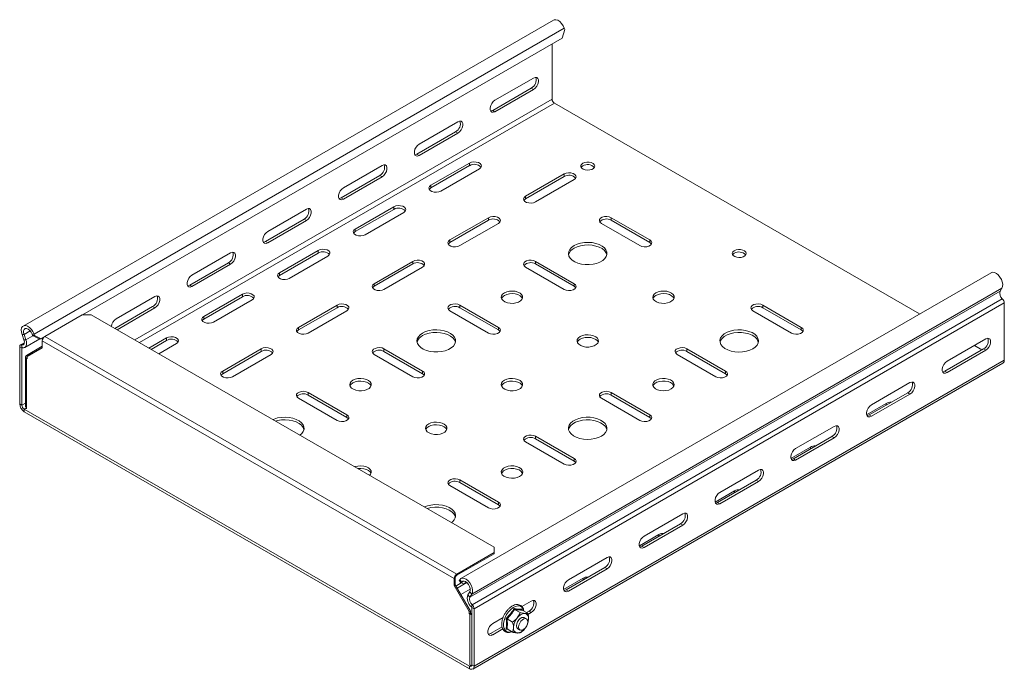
# Model space of a CAD drawing. Header units: millimetres. Extents: x -222 to 2166, y -665 to -42.
# Tile 1 of 8: x -222 to 238, y -575 to -272. Entities that reach past the tile are written whole.
import ezdxf

# ---------------------------------------------------------------- set-up
doc = ezdxf.new("R2010")
doc.units = ezdxf.units.MM

msp = doc.modelspace()

# ---------------------------------------------------------------- linework, layer by layer
at = {"color": 7, "linetype": 'Continuous', "lineweight": 15}
for p, q in [((27.4, -271.86), (-220.09, -414.73)), ((32.45, -275.65), (32.69, -276.28)), ((-192.37, -409.52), (31.56, -280.25)), ((31.56, -280.25), (32.69, -276.28)), ((26.82, -308.82), (26.82, -282.99)), ((0.12, -309.33), (18.15, -298.92)), ((-0.94, -314.03), (17.09, -303.62)), ((18.15, -304.23), (0.12, -314.64)), ((198.38, -409.09), (27.88, -310.66)), ((-35.23, -329.74), (-17.2, -319.33)), ((-36.29, -334.44), (-18.26, -324.03)), ((-17.2, -324.64), (-35.23, -335.05)), ((-70.59, -350.15), (-52.56, -339.74)), ((-11.72, -338.62), (-29.75, -349.03)), ((-11.72, -339.85), (-29.75, -350.26)), ((-71.65, -354.85), (-53.62, -344.44)), ((-25.16, -351.69), (-7.12, -341.28)), ((32.47, -343.73), (14.44, -354.13)), ((-52.56, -345.05), (-70.59, -355.46)), ((32.47, -344.95), (14.44, -355.36)), ((19.04, -356.79), (37.07, -346.38)), ((-105.94, -370.56), (-87.91, -360.15)), ((-47.08, -359.03), (-65.11, -369.44)), ((-47.08, -360.26), (-65.11, -370.67)), ((-60.51, -372.1), (-42.48, -361.69)), ((-107, -375.26), (-88.97, -364.85)), ((-87.91, -365.46), (-105.94, -375.87)), ((-2.88, -364.14), (-20.91, -374.55)), ((-2.88, -365.36), (-20.91, -375.77)), ((-16.32, -377.2), (1.71, -366.79)), ((49.8, -366.79), (67.83, -377.2)), ((72.42, -374.55), (54.39, -364.14)), ((72.42, -375.77), (54.39, -365.36)), ((-141.3, -390.97), (-123.27, -380.56)), ((-82.43, -379.44), (-100.46, -389.85)), ((-82.43, -380.67), (-100.46, -391.08)), ((-142.36, -395.67), (-124.33, -385.26)), ((-123.27, -385.87), (-141.3, -396.28)), ((-95.87, -392.51), (-77.84, -382.1)), ((-38.24, -384.55), (-56.27, -394.96)), ((-38.24, -385.77), (-56.27, -396.18)), ((37.07, -394.96), (19.04, -384.55)), ((37.07, -396.18), (19.04, -385.77)), ((-51.67, -397.61), (-33.64, -387.2)), ((231.75, -389.83), (-15.74, -532.7)), ((14.44, -387.2), (32.47, -397.61)), ((-117.79, -399.85), (-135.82, -410.26)), ((236.81, -397.07), (235.91, -398.5)), ((-176.65, -411.38), (-158.62, -400.97)), ((-117.79, -401.08), (-135.82, -411.49)), ((-131.22, -412.92), (-113.19, -402.51)), ((237.89, -403.98), (237.89, -430.67)), ((-177.32, -415.85), (-159.68, -405.67)), ((-158.62, -406.28), (-176.26, -416.46)), ((-73.59, -404.96), (-91.62, -415.37)), ((-73.59, -406.18), (-91.62, -416.59)), ((-87.03, -418.02), (-69, -407.61)), ((-20.91, -407.61), (-2.88, -418.02)), ((1.71, -415.37), (-16.32, -404.96)), ((1.71, -416.59), (-16.32, -406.18)), ((120.51, -407.61), (138.54, -418.02)), ((143.14, -415.37), (125.1, -404.96)), ((143.14, -416.59), (125.1, -406.18)), ((-209.99, -419.6), (-192.53, -409.52)), ((-188.29, -409.52), (-192.53, -409.52)), ((-188.29, -409.52), (-0.26, -518.07)), ((-219.56, -422.52), (-221.36, -423.56)), ((-219.75, -421.2), (-220.65, -418.73)), ((-218.82, -421.16), (-219.71, -418.7)), ((-219.31, -424.72), (-212.33, -420.69)), ((-215.97, -418.55), (-215.74, -419.19)), ((-215.74, -419.19), (-214.8, -419.16)), ((-212.62, -420.7), (-215.74, -419.19)), ((-215.03, -418.52), (-214.8, -419.16)), ((-214.8, -419.16), (-211.68, -420.67)), ((-211.68, -420.67), (-212.62, -420.7)), ((-211.68, -420.67), (-210.42, -419.94)), ((-211.19, -424.9), (-211.19, -421.68)), ((-153.14, -420.26), (-161.41, -425.04)), ((-153.14, -421.49), (-160.35, -425.65)), ((229.23, -420.77), (211.19, -431.18)), ((-221.73, -451.08), (-221.73, -424.39)), ((-220.67, -451.7), (-220.67, -425)), ((-211.19, -424.17), (-218.57, -428.43)), ((-218.26, -428.98), (-211.19, -424.9)), ((-211.19, -424.74), (-218.08, -428.72)), ((-156.81, -427.69), (-148.55, -422.92)), ((-108.95, -425.37), (-126.98, -435.78)), ((-108.95, -426.59), (-126.98, -437)), ((-33.64, -435.78), (-51.67, -425.37)), ((-33.64, -437), (-51.67, -426.59)), ((107.78, -435.78), (89.75, -425.37)), ((107.78, -437), (89.75, -426.59)), ((210.13, -435.88), (228.17, -425.47)), ((211.19, -436.49), (229.23, -426.08)), ((227.46, -425.88), (223.92, -423.83)), ((-219.07, -429.13), (-219.07, -452.63)), ((-218.57, -429.82), (-218.26, -430)), ((-218.26, -430), (-218.26, -428.98)), ((-122.38, -438.43), (-104.35, -428.02)), ((-56.27, -428.02), (-38.24, -438.43)), ((-10.22, -574.92), (237.27, -432.05)), ((85.15, -428.02), (103.18, -438.43)), ((193.87, -441.18), (175.84, -451.59)), ((-69, -456.19), (-87.03, -445.78)), ((72.42, -456.19), (54.39, -445.78)), ((-91.62, -448.43), (-73.59, -458.84)), ((-69, -457.41), (-87.03, -447)), ((49.8, -448.43), (67.83, -458.84)), ((72.42, -457.41), (54.39, -447)), ((174.78, -456.29), (192.81, -445.88)), ((175.84, -456.9), (193.87, -446.49)), ((-11.72, -573.54), (-219.61, -453.53)), ((-11.72, -574.77), (-219.61, -454.76)), ((182.73, -450.88), (173.6, -456.15)), ((158.52, -461.59), (140.48, -472)), ((37.07, -476.6), (19.04, -466.19)), ((37.07, -477.82), (19.04, -467.41)), ((139.42, -476.7), (157.45, -466.29)), ((140.48, -477.31), (158.52, -466.9)), ((14.44, -468.84), (32.47, -479.25)), ((147.38, -471.29), (138.25, -476.56)), ((123.16, -482), (105.13, -492.41)), ((1.71, -497.01), (-16.32, -486.6)), ((104.07, -497.11), (122.1, -486.7)), ((-20.91, -489.25), (-2.88, -499.66)), ((1.71, -498.23), (-16.32, -487.82)), ((112.02, -491.7), (102.89, -496.97)), ((105.13, -497.72), (123.16, -487.31)), ((87.8, -502.41), (69.77, -512.82)), ((68.71, -517.52), (86.74, -507.11)), ((69.77, -518.13), (87.8, -507.72)), ((76.67, -512.11), (67.54, -517.38)), ((-0.26, -520.52), (-0.26, -518.07)), ((-0.26, -520.52), (-17.72, -530.59)), ((-0.26, -521.09), (-17.72, -531.17)), ((-0.26, -521.09), (-0.26, -520.52)), ((52.45, -522.82), (34.42, -533.23)), ((33.36, -537.93), (51.39, -527.52)), ((34.42, -538.54), (52.45, -528.13)), ((-18.92, -532.68), (-18.92, -535.89)), ((-18.43, -532.39), (-18.43, -535.61)), ((41.31, -532.52), (32.18, -537.79)), ((-18.43, -535.61), (-18.92, -535.89)), ((-18.92, -535.89), (-11.85, -548.14)), ((-18.43, -535.61), (-11.36, -547.85)), ((-15.57, -534.74), (-18.09, -536.2)), ((-13.01, -534.49), (-17.56, -537.11)), ((-16.53, -533.62), (-16.3, -533.25)), ((-16.53, -533.62), (-15.59, -534.73)), ((-15.79, -540.18), (-11.37, -537.63)), ((-15.59, -534.73), (-15.36, -534.36)), ((-15.59, -534.73), (-14.47, -535.09)), ((-14.47, -535.09), (-13.18, -534.35)), ((-11.62, -538.83), (-12.52, -540.26)), ((-10.68, -539.95), (-11.58, -541.37)), ((-10.66, -546.23), (-10.66, -572.93)), ((-9.6, -546.85), (-9.6, -573.54)), ((17.09, -543.23), (12.7, -545.77)), ((-11.36, -547.85), (-11.85, -548.14)), ((-11.85, -548.14), (-11.85, -549.16)), ((-11.36, -548.88), (-11.85, -549.16)), ((-11.85, -549.16), (-11.54, -549.34)), ((-11.36, -547.85), (-11.36, -548.88)), ((-11.36, -548.88), (-11.05, -549.05)), ((3.93, -550.83), (-0.94, -553.64)), ((5.76, -551.48), (8.36, -552.98)), ((9.29, -547.08), (11.9, -548.58)), ((12.74, -547.02), (12.78, -547.35)), ((12.83, -547.39), (15.43, -548.9)), ((14.81, -551.51), (13.82, -550.94)), ((14.89, -548.59), (16.03, -547.93)), ((15.54, -549.44), (17.09, -548.54)), ((15.65, -552.89), (15.86, -551.5)), ((-2, -558.34), (3.44, -555.2)), ((10.82, -556.14), (11.81, -556.71)), ((15.63, -553.08), (15.67, -552.93)), ((-0.94, -558.95), (3.8, -556.21)), ((6.06, -556.36), (5.31, -556.26)), ((5.76, -556.19), (8.36, -557.69))]:
    msp.add_line(p, q, dxfattribs=at)
at = {"color": 7, "linetype": 'Continuous', "lineweight": 0}
for p, q in [((-215.03, -418.52), (32.45, -275.65)), ((17.09, -303.62), (18.15, -304.23)), ((-167.95, -421.26), (26.82, -308.82)), ((-165.83, -422.49), (27.88, -310.66)), ((-0.94, -314.03), (0.12, -314.64)), ((-18.26, -324.03), (-17.2, -324.64)), ((-36.29, -334.44), (-35.23, -335.05)), ((-11.72, -339.85), (-11.72, -338.62)), ((-53.62, -344.44), (-52.56, -345.05)), ((32.47, -344.95), (32.47, -343.73)), ((-29.75, -350.26), (-29.75, -349.03)), ((-71.65, -354.85), (-70.59, -355.46)), ((14.44, -355.36), (14.44, -354.13)), ((-47.08, -360.26), (-47.08, -359.03)), ((-88.97, -364.85), (-87.91, -365.46)), ((-2.88, -365.36), (-2.88, -364.14)), ((54.39, -365.36), (54.39, -364.14)), ((-65.11, -370.67), (-65.11, -369.44)), ((-107, -375.26), (-105.94, -375.87)), ((-20.91, -375.77), (-20.91, -374.55)), ((72.42, -375.77), (72.42, -374.55)), ((-82.43, -380.67), (-82.43, -379.44)), ((-124.33, -385.26), (-123.27, -385.87)), ((-38.24, -385.77), (-38.24, -384.55)), ((19.04, -385.77), (19.04, -384.55)), ((-100.46, -391.08), (-100.46, -389.85)), ((-56.27, -396.18), (-56.27, -394.96)), ((37.07, -396.18), (37.07, -394.96)), ((-142.36, -395.67), (-141.3, -396.28)), ((-117.79, -401.08), (-117.79, -399.85)), ((-11.58, -541.37), (235.91, -398.5)), ((-10.68, -539.95), (236.81, -397.07)), ((-10.52, -544.91), (236.97, -402.04)), ((-9.6, -546.85), (237.89, -403.98)), ((-159.68, -405.67), (-158.62, -406.28)), ((-73.59, -406.18), (-73.59, -404.96)), ((-16.32, -406.18), (-16.32, -404.96)), ((125.1, -406.18), (125.1, -404.96)), ((-135.82, -411.49), (-135.82, -410.26)), ((-219.71, -418.7), (-216.84, -417.04)), ((-91.62, -416.59), (-91.62, -415.37)), ((1.71, -416.59), (1.71, -415.37)), ((143.14, -416.59), (143.14, -415.37)), ((-220.82, -423.5), (-219.61, -422.81)), ((-219.71, -418.7), (-220.65, -418.73)), ((-219.75, -421.2), (-218.82, -421.16)), ((-218.82, -421.16), (-215.56, -419.28)), ((-215.03, -418.52), (-215.97, -418.55)), ((-18.92, -532.68), (-211.19, -421.68)), ((-17.72, -530.59), (-209.99, -419.6)), ((-153.14, -421.49), (-153.14, -420.26)), ((-220.67, -425), (-221.73, -424.39)), ((-220.82, -423.5), (-220.52, -424.85)), ((-220.67, -425), (-220.44, -424.87)), ((-108.95, -426.59), (-108.95, -425.37)), ((-51.67, -426.59), (-51.67, -425.37)), ((89.75, -426.59), (89.75, -425.37)), ((228.17, -425.47), (229.23, -426.08)), ((-218.57, -428.43), (-218.08, -428.72)), ((-218.57, -429.82), (-218.26, -429.64)), ((-218.57, -429.82), (-218.57, -453.43)), ((-218.08, -428.72), (-218.08, -428.88)), ((-9.6, -573.54), (237.89, -430.67)), ((-126.98, -437), (-126.98, -435.78)), ((-33.64, -437), (-33.64, -435.78)), ((107.78, -437), (107.78, -435.78)), ((210.13, -435.88), (211.19, -436.49)), ((-87.03, -447), (-87.03, -445.78)), ((54.39, -447), (54.39, -445.78)), ((192.81, -445.88), (193.87, -446.49)), ((-221.73, -451.08), (-220.67, -451.7)), ((-220.67, -451.7), (-219.07, -450.77)), ((-219.61, -453.53), (-218.92, -453.14)), ((-219.61, -453.53), (-219.61, -454.76)), ((182.73, -451.69), (182.73, -450.88)), ((-69, -457.41), (-69, -456.19)), ((72.42, -457.41), (72.42, -456.19)), ((174.78, -456.29), (175.84, -456.9)), ((19.04, -467.41), (19.04, -466.19)), ((157.45, -466.29), (158.52, -466.9)), ((147.38, -472.1), (147.38, -471.29)), ((37.07, -477.82), (37.07, -476.6)), ((139.42, -476.7), (140.48, -477.31)), ((-16.32, -487.82), (-16.32, -486.6)), ((122.1, -486.7), (123.16, -487.31)), ((112.02, -492.51), (112.02, -491.7)), ((1.71, -498.23), (1.71, -497.01)), ((104.07, -497.11), (105.13, -497.72)), ((86.74, -507.11), (87.8, -507.72)), ((76.67, -512.92), (76.67, -512.11)), ((68.71, -517.52), (69.77, -518.13)), ((51.39, -527.52), (52.45, -528.13)), ((-18.92, -532.68), (-18.43, -532.39)), ((-17.72, -530.59), (-17.72, -531.17)), ((41.31, -533.33), (41.31, -532.52)), ((-15.36, -534.36), (-16.3, -533.25)), ((-15.36, -534.36), (-14.49, -533.86)), ((-12.52, -540.26), (-11.58, -541.37)), ((-10.68, -539.95), (-11.62, -538.83)), ((33.36, -537.93), (34.42, -538.54)), ((-10.52, -544.91), (-10.81, -545.91)), ((-9.6, -546.85), (-10.66, -546.23)), ((-11.54, -549.34), (-11.05, -549.05)), ((-11.54, -549.34), (-11.54, -572.95)), ((16.03, -547.93), (17.09, -548.54)), ((-2, -558.34), (-0.94, -558.95)), ((-11.72, -573.54), (-11.03, -573.15)), ((-11.72, -574.77), (-11.72, -573.54)), ((-10.66, -572.93), (-9.6, -573.54))]:
    msp.add_line(p, q, dxfattribs=at)
at = {"color": 7, "linetype": 'Continuous', "lineweight": 15, "flags": 128}
for points in [[(27.4, -271.86), (27.76, -271.7), (28.56, -271.67), (29.45, -271.97), (30.35, -272.58), (31.2, -273.44), (31.92, -274.49), (32.45, -275.65)], [(18.15, -298.92), (18.94, -298.63), (19.63, -298.69), (20.14, -299.1), (20.42, -299.81), (20.42, -300.73), (20.14, -301.75), (19.63, -302.76), (18.94, -303.62), (18.15, -304.23)], [(0.12, -314.64), (-0.66, -314.93), (-1.35, -314.87), (-1.87, -314.46), (-2.14, -313.75), (-2.14, -312.83), (-1.87, -311.81), (-1.35, -310.81), (-0.66, -309.95), (0.12, -309.33)], [(-1.94, -314.34), (-1.72, -314.32), (-0.94, -314.03)], [(-17.2, -319.33), (-16.41, -319.04), (-15.72, -319.1), (-15.21, -319.51), (-14.94, -320.22), (-14.94, -321.14), (-15.21, -322.16), (-15.72, -323.17), (-16.41, -324.03), (-17.2, -324.64)], [(-35.23, -335.05), (-36.02, -335.34), (-36.71, -335.28), (-37.22, -334.87), (-37.5, -334.16), (-37.5, -333.24), (-37.22, -332.22), (-36.71, -331.22), (-36.02, -330.36), (-35.23, -329.74)], [(-37.3, -334.75), (-37.08, -334.73), (-36.29, -334.44)], [(-52.56, -339.74), (-51.77, -339.45), (-51.08, -339.51), (-50.57, -339.92), (-50.29, -340.63), (-50.29, -341.55), (-50.57, -342.57), (-51.08, -343.58), (-51.77, -344.44), (-52.56, -345.05)], [(-7.12, -341.28), (-6.48, -340.74), (-6.19, -340.11), (-6.28, -339.46), (-6.76, -338.87), (-7.56, -338.41), (-8.58, -338.14), (-9.71, -338.08), (-10.8, -338.25), (-11.72, -338.62)], [(41.14, -338.73), (40.51, -339.23), (40.21, -339.82), (40.25, -340.44), (40.64, -341.01), (41.33, -341.48), (42.25, -341.8), (43.3, -341.93), (44.36, -341.85), (45.32, -341.58), (46.08, -341.14), (46.55, -340.59), (46.68, -339.97), (46.46, -339.37), (45.91, -338.84), (45.1, -338.44), (44.1, -338.22), (43.03, -338.19), (42.01, -338.37), (41.14, -338.73)], [(41.14, -339.95), (40.51, -340.45), (40.36, -340.66)], [(37.07, -346.38), (37.72, -345.85), (38.01, -345.22), (37.91, -344.57), (37.43, -343.98), (36.64, -343.52), (35.61, -343.24), (34.49, -343.18), (33.4, -343.35), (32.47, -343.73)], [(-29.75, -349.03), (-30.4, -349.57), (-30.69, -350.2), (-30.59, -350.84), (-30.12, -351.44), (-29.32, -351.9), (-28.3, -352.17), (-27.17, -352.23), (-26.08, -352.06), (-25.16, -351.69)], [(-70.59, -355.46), (-71.37, -355.75), (-72.06, -355.69), (-72.58, -355.28), (-72.85, -354.57), (-72.85, -353.65), (-72.58, -352.63), (-72.06, -351.63), (-71.37, -350.77), (-70.59, -350.15)], [(-29.75, -350.26), (-30.4, -350.79), (-30.53, -350.97)], [(-72.65, -355.16), (-72.43, -355.14), (-71.65, -354.85)], [(-42.48, -361.69), (-41.83, -361.15), (-41.54, -360.52), (-41.64, -359.87), (-42.12, -359.28), (-42.91, -358.82), (-43.94, -358.55), (-45.06, -358.49), (-46.15, -358.66), (-47.08, -359.03)], [(14.44, -354.13), (13.79, -354.67), (13.5, -355.3), (13.6, -355.95), (14.08, -356.54), (14.88, -357), (15.9, -357.27), (17.02, -357.33), (18.11, -357.16), (19.04, -356.79)], [(14.44, -355.36), (13.79, -355.89), (13.67, -356.07)], [(-87.91, -360.15), (-87.13, -359.86), (-86.43, -359.92), (-85.92, -360.33), (-85.65, -361.04), (-85.65, -361.96), (-85.92, -362.98), (-86.43, -363.99), (-87.13, -364.85), (-87.91, -365.46)], [(1.71, -366.79), (2.36, -366.26), (2.65, -365.63), (2.56, -364.98), (2.08, -364.39), (1.28, -363.93), (0.26, -363.65), (-0.87, -363.59), (-1.96, -363.76), (-2.88, -364.14)], [(54.39, -364.14), (53.47, -363.76), (52.38, -363.59), (51.25, -363.65), (50.23, -363.93), (49.43, -364.39), (48.96, -364.98), (48.86, -365.63), (49.15, -366.26), (49.8, -366.79)], [(-105.94, -375.87), (-106.73, -376.16), (-107.42, -376.1), (-107.93, -375.69), (-108.21, -374.98), (-108.21, -374.06), (-107.93, -373.04), (-107.42, -372.04), (-106.73, -371.18), (-105.94, -370.56)], [(-65.11, -369.44), (-65.75, -369.98), (-66.05, -370.61), (-65.95, -371.25), (-65.47, -371.85), (-64.67, -372.31), (-63.65, -372.58), (-62.53, -372.64), (-61.44, -372.47), (-60.51, -372.1)], [(-65.11, -370.67), (-65.75, -371.2), (-65.88, -371.38)], [(-108.01, -375.57), (-107.79, -375.55), (-107, -375.26)], [(-20.91, -374.55), (-21.56, -375.08), (-21.85, -375.71), (-21.75, -376.36), (-21.28, -376.95), (-20.48, -377.41), (-19.46, -377.68), (-18.33, -377.74), (-17.24, -377.57), (-16.32, -377.2)], [(-20.91, -375.77), (-21.56, -376.3), (-21.69, -376.48)], [(37.07, -377.2), (35.92, -378.01), (35.08, -378.94), (34.57, -379.96), (34.44, -381), (34.67, -382.05), (35.26, -383.04), (36.18, -383.95), (37.4, -384.73), (38.87, -385.35), (40.52, -385.79), (42.3, -386.03), (44.12, -386.05), (45.91, -385.87), (47.6, -385.48), (49.12, -384.9), (50.41, -384.16), (51.41, -383.28), (52.09, -382.3), (52.41, -381.27), (52.36, -380.22), (51.95, -379.19), (51.19, -378.24), (50.11, -377.39), (48.76, -376.68), (47.19, -376.15), (45.47, -375.81), (43.66, -375.68), (41.85, -375.76), (40.1, -376.05), (38.48, -376.53), (37.07, -377.2)], [(67.83, -377.2), (68.75, -377.57), (69.84, -377.74), (70.97, -377.68), (71.99, -377.41), (72.79, -376.95), (73.27, -376.36), (73.36, -375.71), (73.07, -375.08), (72.42, -374.55)], [(73.2, -376.48), (73.07, -376.3), (72.42, -375.77)], [(-123.27, -380.56), (-122.48, -380.27), (-121.79, -380.33), (-121.28, -380.74), (-121, -381.45), (-121, -382.37), (-121.28, -383.4), (-121.79, -384.4), (-122.48, -385.26), (-123.27, -385.87)], [(-77.84, -382.1), (-77.19, -381.56), (-76.9, -380.93), (-76.99, -380.28), (-77.47, -379.69), (-78.27, -379.23), (-79.29, -378.96), (-80.42, -378.9), (-81.51, -379.07), (-82.43, -379.44)], [(52.37, -381.48), (52.36, -381.44), (51.95, -380.42), (51.19, -379.46), (50.11, -378.61), (48.76, -377.91), (47.19, -377.38), (45.47, -377.04), (43.66, -376.9), (41.85, -376.98), (40.1, -377.27), (38.48, -377.76), (37.07, -378.42)], [(111.85, -379.55), (111.22, -380.05), (110.92, -380.64), (110.96, -381.26), (111.35, -381.83), (112.04, -382.3), (112.96, -382.62), (114.01, -382.75), (115.07, -382.67), (116.03, -382.4), (116.79, -381.96), (117.26, -381.41), (117.39, -380.79), (117.17, -380.19), (116.62, -379.66), (115.81, -379.26), (114.81, -379.04), (113.74, -379.01), (112.72, -379.19), (111.85, -379.55)], [(111.85, -380.77), (111.22, -381.27), (111.07, -381.48)], [(-33.64, -387.2), (-32.99, -386.67), (-32.7, -386.04), (-32.8, -385.39), (-33.28, -384.8), (-34.08, -384.34), (-35.1, -384.06), (-36.22, -384), (-37.31, -384.17), (-38.24, -384.55)], [(19.04, -384.55), (18.11, -384.17), (17.02, -384), (15.9, -384.06), (14.88, -384.34), (14.08, -384.8), (13.6, -385.39), (13.5, -386.04), (13.79, -386.67), (14.44, -387.2)], [(-100.46, -389.85), (-101.11, -390.39), (-101.4, -391.02), (-101.3, -391.66), (-100.83, -392.26), (-100.03, -392.72), (-99.01, -392.99), (-97.88, -393.05), (-96.79, -392.88), (-95.87, -392.51)], [(231.75, -389.83), (232.45, -389.62), (233.29, -389.73), (234.19, -390.17), (235.08, -390.89), (235.88, -391.85), (236.53, -392.95), (236.97, -394.12), (237.17, -395.26), (237.11, -396.27), (236.81, -397.07)], [(-141.3, -396.28), (-142.08, -396.57), (-142.78, -396.51), (-143.29, -396.1), (-143.56, -395.39), (-143.56, -394.47), (-143.29, -393.45), (-142.78, -392.45), (-142.08, -391.59), (-141.3, -390.97)], [(-100.46, -391.08), (-101.11, -391.61), (-101.24, -391.79)], [(-56.27, -394.96), (-56.92, -395.49), (-57.21, -396.12), (-57.11, -396.77), (-56.63, -397.36), (-55.83, -397.82), (-54.81, -398.09), (-53.69, -398.15), (-52.6, -397.98), (-51.67, -397.61)], [(32.47, -397.61), (33.4, -397.98), (34.49, -398.15), (35.61, -398.09), (36.64, -397.82), (37.43, -397.36), (37.91, -396.77), (38.01, -396.12), (37.72, -395.49), (37.07, -394.96)], [(-143.36, -395.98), (-143.14, -395.96), (-142.36, -395.67)], [(-113.19, -402.51), (-112.54, -401.97), (-112.25, -401.34), (-112.35, -400.69), (-112.83, -400.1), (-113.62, -399.64), (-114.65, -399.37), (-115.77, -399.31), (-116.86, -399.48), (-117.79, -399.85)], [(-56.27, -396.18), (-56.92, -396.71), (-57.04, -396.89)], [(4.54, -399.24), (3.72, -399.87), (3.22, -400.6), (3.08, -401.38), (3.31, -402.16), (3.9, -402.87), (4.79, -403.46), (5.93, -403.89), (7.23, -404.13), (8.59, -404.15), (9.91, -403.97), (11.1, -403.58), (12.06, -403.03), (12.73, -402.34), (13.05, -401.58), (13.01, -400.79), (12.59, -400.04), (11.85, -399.39), (10.82, -398.87), (9.59, -398.53), (8.25, -398.4), (6.89, -398.48), (5.63, -398.77), (4.54, -399.24)], [(12.96, -401.89), (12.59, -401.27), (11.85, -400.61), (10.82, -400.09), (9.59, -399.76), (8.25, -399.62), (6.89, -399.7), (5.63, -399.99), (4.54, -400.47)], [(37.84, -396.89), (37.72, -396.71), (37.07, -396.18)], [(75.25, -399.24), (74.43, -399.87), (73.93, -400.6), (73.79, -401.38), (74.02, -402.16), (74.61, -402.87), (75.5, -403.46), (76.64, -403.89), (77.94, -404.13), (79.3, -404.15), (80.62, -403.97), (81.81, -403.58), (82.77, -403.03), (83.44, -402.34), (83.76, -401.58), (83.72, -400.79), (83.3, -400.04), (82.56, -399.39), (81.53, -398.87), (80.3, -398.53), (78.96, -398.4), (77.61, -398.48), (76.34, -398.77), (75.25, -399.24)], [(83.68, -401.89), (83.3, -401.27), (82.56, -400.61), (81.53, -400.09), (80.3, -399.76), (78.96, -399.62), (77.61, -399.7), (76.34, -399.99), (75.25, -400.47)], [(-158.62, -400.97), (-157.84, -400.68), (-157.15, -400.74), (-156.63, -401.15), (-156.36, -401.86), (-156.36, -402.78), (-156.63, -403.81), (-157.15, -404.81), (-157.84, -405.67), (-158.62, -406.28)], [(-69, -407.61), (-68.35, -407.08), (-68.06, -406.45), (-68.16, -405.8), (-68.63, -405.21), (-69.43, -404.75), (-70.45, -404.47), (-71.58, -404.41), (-72.67, -404.58), (-73.59, -404.96)], [(-16.32, -404.96), (-17.24, -404.58), (-18.33, -404.41), (-19.46, -404.47), (-20.48, -404.75), (-21.28, -405.21), (-21.75, -405.8), (-21.85, -406.45), (-21.56, -407.08), (-20.91, -407.61)], [(125.1, -404.96), (124.18, -404.58), (123.09, -404.41), (121.97, -404.47), (120.94, -404.75), (120.14, -405.21), (119.67, -405.8), (119.57, -406.45), (119.86, -407.08), (120.51, -407.61)], [(-135.82, -410.26), (-136.47, -410.8), (-136.76, -411.43), (-136.66, -412.08), (-136.18, -412.67), (-135.38, -413.13), (-134.36, -413.4), (-133.24, -413.46), (-132.15, -413.29), (-131.22, -412.92)], [(-135.82, -411.49), (-136.47, -412.02), (-136.59, -412.2)], [(-220.65, -418.73), (-220.96, -417.57), (-221.01, -416.5), (-220.81, -415.59), (-220.37, -414.93), (-219.72, -414.58), (-218.92, -414.55), (-218.04, -414.84), (-217.14, -415.45), (-216.29, -416.31), (-215.57, -417.36), (-215.03, -418.52)], [(-219.71, -418.7), (-219.94, -417.76), (-219.92, -416.92), (-219.64, -416.29), (-219.15, -415.94), (-218.5, -415.92), (-217.77, -416.22), (-217.05, -416.81), (-216.42, -417.62), (-215.97, -418.55)], [(-91.62, -415.37), (-92.27, -415.9), (-92.56, -416.53), (-92.47, -417.18), (-91.99, -417.77), (-91.19, -418.23), (-90.17, -418.5), (-89.04, -418.56), (-87.95, -418.39), (-87.03, -418.02)], [(-91.62, -416.59), (-92.27, -417.12), (-92.4, -417.3)], [(-33.64, -418.02), (-34.79, -418.83), (-35.63, -419.77), (-36.14, -420.78), (-36.27, -421.82), (-36.04, -422.87), (-35.46, -423.86), (-34.53, -424.77), (-33.31, -425.55), (-31.84, -426.17), (-30.19, -426.61), (-28.41, -426.85), (-26.59, -426.87), (-24.8, -426.69), (-23.11, -426.3), (-21.59, -425.72), (-20.3, -424.98), (-19.3, -424.1), (-18.62, -423.12), (-18.3, -422.09), (-18.35, -421.04), (-18.76, -420.01), (-19.52, -419.06), (-20.6, -418.21), (-21.95, -417.5), (-23.52, -416.97), (-25.24, -416.63), (-27.05, -416.5), (-28.86, -416.58), (-30.62, -416.87), (-32.23, -417.35), (-33.64, -418.02)], [(-18.34, -422.31), (-18.35, -422.26), (-18.76, -421.24), (-19.52, -420.28), (-20.6, -419.43), (-21.95, -418.73), (-23.52, -418.2), (-25.24, -417.86), (-27.05, -417.72), (-28.86, -417.8), (-30.62, -418.09), (-32.23, -418.58), (-33.64, -419.24)], [(-2.88, -418.02), (-1.96, -418.39), (-0.87, -418.56), (0.26, -418.5), (1.28, -418.23), (2.08, -417.77), (2.56, -417.18), (2.65, -416.53), (2.36, -415.9), (1.71, -415.37)], [(2.49, -417.3), (2.36, -417.12), (1.71, -416.59)], [(120.51, -425.37), (121.66, -424.55), (122.5, -423.62), (123, -422.61), (123.14, -421.56), (122.91, -420.52), (122.32, -419.52), (121.4, -418.62), (120.18, -417.84), (118.71, -417.22), (117.06, -416.78), (115.28, -416.54), (113.46, -416.51), (111.67, -416.7), (109.98, -417.09), (108.46, -417.67), (107.17, -418.41), (106.17, -419.29), (105.49, -420.26), (105.17, -421.3), (105.22, -422.35), (105.63, -423.37), (106.39, -424.33), (107.47, -425.18), (108.82, -425.88), (110.39, -426.41), (112.11, -426.75), (113.92, -426.89), (115.73, -426.81), (117.48, -426.52), (119.1, -426.03), (120.51, -425.37)], [(123.08, -422.31), (122.91, -421.74), (122.32, -420.75), (121.4, -419.84), (120.18, -419.06), (118.71, -418.44), (117.06, -418), (115.28, -417.76), (113.46, -417.74), (111.67, -417.92), (109.98, -418.31), (108.46, -418.89), (107.17, -419.63), (106.17, -420.51), (105.49, -421.49), (105.21, -422.31)], [(138.54, -418.02), (139.46, -418.39), (140.55, -418.56), (141.68, -418.5), (142.7, -418.23), (143.5, -417.77), (143.98, -417.18), (144.08, -416.53), (143.78, -415.9), (143.14, -415.37)], [(143.91, -417.3), (143.78, -417.12), (143.14, -416.59)], [(-220.82, -423.5), (-220.45, -423.54), (-220.13, -423.46), (-219.87, -423.27), (-219.68, -422.99), (-219.57, -422.62), (-219.55, -422.18), (-219.61, -421.7), (-219.75, -421.2)], [(-220.52, -424.85), (-219.94, -424.91), (-219.43, -424.78), (-219.01, -424.48), (-218.7, -424.03), (-218.53, -423.44), (-218.49, -422.74), (-218.58, -421.97), (-218.82, -421.16)], [(-148.55, -422.92), (-147.9, -422.38), (-147.61, -421.75), (-147.7, -421.1), (-148.18, -420.51), (-148.98, -420.05), (-150, -419.78), (-151.13, -419.72), (-152.22, -419.89), (-153.14, -420.26)], [(39.9, -419.65), (39.08, -420.28), (38.58, -421.01), (38.44, -421.79), (38.67, -422.57), (39.25, -423.28), (40.15, -423.87), (41.29, -424.3), (42.58, -424.54), (43.94, -424.56), (45.27, -424.38), (46.45, -423.99), (47.42, -423.44), (48.08, -422.75), (48.41, -421.99), (48.36, -421.2), (47.95, -420.45), (47.2, -419.8), (46.18, -419.28), (44.95, -418.94), (43.6, -418.81), (42.25, -418.89), (40.98, -419.18), (39.9, -419.65)], [(48.32, -422.31), (47.95, -421.68), (47.2, -421.02), (46.18, -420.5), (44.95, -420.17), (43.6, -420.03), (42.25, -420.11), (40.98, -420.4), (39.9, -420.88)], [(229.23, -426.08), (230.01, -425.47), (230.7, -424.61), (231.22, -423.6), (231.49, -422.58), (231.49, -421.66), (231.22, -420.95), (230.7, -420.54), (230.01, -420.48), (229.23, -420.77)], [(-221.73, -424.39), (-221.72, -424.16), (-221.67, -423.96), (-221.59, -423.79), (-221.48, -423.65), (-221.34, -423.55), (-221.18, -423.49), (-221.01, -423.48), (-220.82, -423.5)], [(-220.67, -425), (-220.67, -424.96), (-220.66, -424.93), (-220.65, -424.9), (-220.63, -424.88), (-220.61, -424.86), (-220.58, -424.85), (-220.55, -424.85), (-220.52, -424.85)], [(-104.35, -428.02), (-103.7, -427.49), (-103.41, -426.86), (-103.51, -426.21), (-103.99, -425.62), (-104.79, -425.16), (-105.81, -424.88), (-106.93, -424.82), (-108.02, -424.99), (-108.95, -425.37)], [(-51.67, -425.37), (-52.6, -424.99), (-53.69, -424.82), (-54.81, -424.88), (-55.83, -425.16), (-56.63, -425.62), (-57.11, -426.21), (-57.21, -426.86), (-56.92, -427.49), (-56.27, -428.02)], [(89.75, -425.37), (88.82, -424.99), (87.73, -424.82), (86.61, -424.88), (85.59, -425.16), (84.79, -425.62), (84.31, -426.21), (84.21, -426.86), (84.51, -427.49), (85.15, -428.02)], [(-218.08, -428.72), (-218.2, -428.81), (-218.3, -428.91), (-218.35, -429.02), (-218.37, -429.13), (-218.35, -429.24), (-218.3, -429.35), (-218.26, -429.39)], [(211.19, -431.18), (210.41, -431.79), (209.72, -432.65), (209.2, -433.66), (208.93, -434.68), (208.93, -435.6), (209.2, -436.31), (209.72, -436.72), (210.41, -436.78), (211.19, -436.49)], [(-126.98, -435.78), (-127.63, -436.31), (-127.92, -436.94), (-127.82, -437.59), (-127.34, -438.18), (-126.55, -438.64), (-125.52, -438.91), (-124.4, -438.97), (-123.31, -438.8), (-122.38, -438.43)], [(-38.24, -438.43), (-37.31, -438.8), (-36.22, -438.97), (-35.1, -438.91), (-34.08, -438.64), (-33.28, -438.18), (-32.8, -437.59), (-32.7, -436.94), (-32.99, -436.31), (-33.64, -435.78)], [(103.18, -438.43), (104.11, -438.8), (105.2, -438.97), (106.32, -438.91), (107.35, -438.64), (108.14, -438.18), (108.62, -437.59), (108.72, -436.94), (108.43, -436.31), (107.78, -435.78)], [(209.13, -436.19), (209.35, -436.17), (210.13, -435.88)], [(-126.98, -437), (-127.63, -437.53), (-127.75, -437.71)], [(-66.17, -440.06), (-66.99, -440.69), (-67.49, -441.42), (-67.63, -442.2), (-67.4, -442.98), (-66.81, -443.69), (-65.92, -444.28), (-64.78, -444.71), (-63.48, -444.95), (-62.12, -444.97), (-60.8, -444.79), (-59.61, -444.4), (-58.65, -443.85), (-57.98, -443.16), (-57.66, -442.4), (-57.71, -441.61), (-58.12, -440.86), (-58.86, -440.21), (-59.89, -439.69), (-61.12, -439.35), (-62.46, -439.22), (-63.82, -439.3), (-65.08, -439.59), (-66.17, -440.06)], [(-57.75, -442.72), (-58.12, -442.09), (-58.86, -441.43), (-59.89, -440.91), (-61.12, -440.58), (-62.46, -440.44), (-63.82, -440.52), (-65.08, -440.81), (-66.17, -441.29)], [(-32.87, -437.71), (-32.99, -437.53), (-33.64, -437)], [(4.54, -440.06), (3.72, -440.69), (3.22, -441.42), (3.08, -442.2), (3.31, -442.98), (3.9, -443.69), (4.79, -444.28), (5.93, -444.71), (7.23, -444.95), (8.59, -444.97), (9.91, -444.79), (11.1, -444.4), (12.06, -443.85), (12.73, -443.16), (13.05, -442.4), (13.01, -441.61), (12.59, -440.86), (11.85, -440.21), (10.82, -439.69), (9.59, -439.35), (8.25, -439.22), (6.89, -439.3), (5.63, -439.59), (4.54, -440.06)], [(12.96, -442.72), (12.59, -442.09), (11.85, -441.43), (10.82, -440.91), (9.59, -440.58), (8.25, -440.44), (6.89, -440.52), (5.63, -440.81), (4.54, -441.29)], [(82.32, -444.14), (83.15, -443.52), (83.65, -442.79), (83.79, -442), (83.55, -441.23), (82.97, -440.52), (82.07, -439.93), (80.94, -439.5), (79.64, -439.26), (78.28, -439.23), (76.95, -439.42), (75.77, -439.8), (74.8, -440.36), (74.14, -441.04), (73.82, -441.81), (73.86, -442.59), (74.27, -443.34), (75.02, -444), (76.05, -444.52), (77.28, -444.85), (78.62, -444.99), (79.97, -444.91), (81.24, -444.62), (82.32, -444.14)], [(83.68, -442.72), (83.55, -442.45), (82.97, -441.74), (82.07, -441.15), (80.94, -440.72), (79.64, -440.48), (78.28, -440.46), (76.95, -440.64), (75.77, -441.03), (74.8, -441.58), (74.14, -442.27), (73.9, -442.72)], [(108.55, -437.71), (108.43, -437.53), (107.78, -437)], [(193.87, -446.49), (194.66, -445.88), (195.35, -445.02), (195.86, -444.01), (196.13, -442.99), (196.13, -442.07), (195.86, -441.36), (195.35, -440.95), (194.66, -440.89), (193.87, -441.18)], [(-87.03, -445.78), (-87.95, -445.4), (-89.04, -445.23), (-90.17, -445.29), (-91.19, -445.57), (-91.99, -446.03), (-92.47, -446.62), (-92.56, -447.27), (-92.27, -447.9), (-91.62, -448.43)], [(54.39, -445.78), (53.47, -445.4), (52.38, -445.23), (51.25, -445.29), (50.23, -445.57), (49.43, -446.03), (48.96, -446.62), (48.86, -447.27), (49.15, -447.9), (49.8, -448.43)], [(175.84, -451.59), (175.05, -452.2), (174.36, -453.06), (173.85, -454.07), (173.58, -455.09), (173.58, -456.01), (173.85, -456.72), (174.36, -457.13), (175.05, -457.19), (175.84, -456.9)], [(-90.92, -465.73), (-90.01, -464.92), (-89.34, -463.94), (-89.01, -462.91), (-89.06, -461.86), (-89.47, -460.83), (-90.23, -459.88), (-91.31, -459.03), (-92.66, -458.33), (-94.23, -457.79), (-95.95, -457.45), (-97.76, -457.32), (-99.58, -457.4), (-101.33, -457.69), (-102.94, -458.17), (-103.56, -458.43)], [(-89.05, -463.13), (-89.06, -463.08), (-89.47, -462.06), (-90.23, -461.1), (-91.31, -460.25), (-92.66, -459.55), (-94.23, -459.02), (-95.95, -458.68), (-97.76, -458.54), (-99.58, -458.62), (-101.33, -458.91), (-102.28, -459.17)], [(-73.59, -458.84), (-72.67, -459.21), (-71.58, -459.38), (-70.45, -459.32), (-69.43, -459.05), (-68.63, -458.59), (-68.16, -458), (-68.06, -457.35), (-68.35, -456.72), (-69, -456.19)], [(-68.22, -458.12), (-68.35, -457.94), (-69, -457.41)], [(-30.81, -460.47), (-31.64, -461.1), (-32.13, -461.83), (-32.27, -462.61), (-32.04, -463.39), (-31.46, -464.1), (-30.56, -464.69), (-29.42, -465.12), (-28.13, -465.36), (-26.77, -465.38), (-25.44, -465.2), (-24.26, -464.81), (-23.29, -464.26), (-22.63, -463.57), (-22.3, -462.81), (-22.35, -462.02), (-22.76, -461.27), (-23.51, -460.62), (-24.53, -460.1), (-25.76, -459.76), (-27.11, -459.63), (-28.46, -459.71), (-29.73, -460), (-30.81, -460.47)], [(49.8, -466.19), (50.95, -465.37), (51.79, -464.44), (52.29, -463.43), (52.43, -462.38), (52.2, -461.34), (51.61, -460.34), (50.69, -459.44), (49.47, -458.66), (48, -458.04), (46.34, -457.6), (44.57, -457.36), (42.75, -457.33), (40.96, -457.52), (39.27, -457.91), (37.75, -458.49), (36.46, -459.23), (35.46, -460.11), (34.78, -461.08), (34.46, -462.12), (34.51, -463.17), (34.92, -464.19), (35.68, -465.15), (36.76, -466), (38.11, -466.7), (39.68, -467.23), (41.4, -467.57), (43.21, -467.71), (45.02, -467.63), (46.77, -467.34), (48.39, -466.85), (49.8, -466.19)], [(52.37, -463.13), (52.2, -462.56), (51.61, -461.57), (50.69, -460.66), (49.47, -459.88), (48, -459.26), (46.34, -458.82), (44.57, -458.58), (42.75, -458.56), (40.96, -458.74), (39.27, -459.13), (37.75, -459.71), (36.46, -460.45), (35.46, -461.33), (34.78, -462.31), (34.5, -463.13)], [(67.83, -458.84), (68.75, -459.21), (69.84, -459.38), (70.97, -459.32), (71.99, -459.05), (72.79, -458.59), (73.27, -458), (73.36, -457.35), (73.07, -456.72), (72.42, -456.19)], [(73.2, -458.12), (73.07, -457.94), (72.42, -457.41)], [(173.77, -456.6), (173.99, -456.58), (174.78, -456.29)], [(-22.39, -463.13), (-22.76, -462.5), (-23.51, -461.84), (-24.53, -461.32), (-25.76, -460.99), (-27.11, -460.85), (-28.46, -460.93), (-29.73, -461.22), (-30.81, -461.7)], [(158.52, -466.9), (159.3, -466.29), (159.99, -465.43), (160.51, -464.42), (160.78, -463.4), (160.78, -462.48), (160.51, -461.77), (159.99, -461.36), (159.3, -461.3), (158.52, -461.59)], [(19.04, -466.19), (18.11, -465.81), (17.02, -465.64), (15.9, -465.7), (14.88, -465.98), (14.08, -466.44), (13.6, -467.03), (13.5, -467.68), (13.79, -468.31), (14.44, -468.84)], [(140.48, -472), (139.7, -472.61), (139.01, -473.47), (138.49, -474.48), (138.22, -475.5), (138.22, -476.42), (138.49, -477.13), (139.01, -477.54), (139.7, -477.6), (140.48, -477.31)], [(32.47, -479.25), (33.4, -479.62), (34.49, -479.79), (35.61, -479.73), (36.64, -479.46), (37.43, -479), (37.91, -478.41), (38.01, -477.76), (37.72, -477.13), (37.07, -476.6)], [(37.84, -478.54), (37.72, -478.35), (37.07, -477.82)], [(138.42, -477.01), (138.64, -476.99), (139.42, -476.7)], [(-58.43, -484.49), (-57.98, -483.98), (-57.66, -483.22), (-57.71, -482.43), (-58.12, -481.68), (-58.86, -481.03), (-59.89, -480.51), (-61.12, -480.17), (-62.46, -480.04), (-63.82, -480.12), (-65.08, -480.41), (-65.34, -480.5)], [(-57.75, -483.54), (-58.12, -482.91), (-58.86, -482.25), (-59.89, -481.73), (-61.12, -481.4), (-62.46, -481.26), (-63.82, -481.34), (-63.86, -481.35)], [(11.61, -484.96), (12.44, -484.34), (12.94, -483.61), (13.08, -482.82), (12.84, -482.05), (12.26, -481.34), (11.36, -480.75), (10.23, -480.32), (8.93, -480.08), (7.57, -480.05), (6.24, -480.24), (5.06, -480.62), (4.09, -481.18), (3.43, -481.86), (3.1, -482.63), (3.15, -483.41), (3.56, -484.16), (4.31, -484.82), (5.34, -485.34), (6.57, -485.67), (7.91, -485.81), (9.26, -485.73), (10.53, -485.44), (11.61, -484.96)], [(12.96, -483.54), (12.84, -483.27), (12.26, -482.56), (11.36, -481.97), (10.23, -481.54), (8.93, -481.3), (7.57, -481.28), (6.24, -481.46), (5.06, -481.85), (4.09, -482.4), (3.43, -483.09), (3.19, -483.54)], [(123.16, -487.31), (123.95, -486.7), (124.64, -485.84), (125.15, -484.83), (125.42, -483.81), (125.42, -482.89), (125.15, -482.18), (124.64, -481.77), (123.95, -481.71), (123.16, -482)], [(-16.32, -486.6), (-17.24, -486.22), (-18.33, -486.05), (-19.46, -486.11), (-20.48, -486.39), (-21.28, -486.85), (-21.75, -487.44), (-21.85, -488.09), (-21.56, -488.72), (-20.91, -489.25)], [(105.13, -492.41), (104.34, -493.03), (103.65, -493.88), (103.14, -494.89), (102.87, -495.91), (102.87, -496.83), (103.14, -497.54), (103.65, -497.95), (104.34, -498.01), (105.13, -497.72)], [(-20.21, -506.55), (-19.76, -506.19), (-18.92, -505.26), (-18.42, -504.25), (-18.28, -503.2), (-18.51, -502.16), (-19.1, -501.16), (-20.02, -500.26), (-21.24, -499.48), (-22.71, -498.86), (-24.37, -498.42), (-26.14, -498.18), (-27.96, -498.15), (-29.75, -498.34), (-31.44, -498.73), (-32.85, -499.25)], [(-18.34, -503.95), (-18.51, -503.38), (-19.1, -502.39), (-20.02, -501.48), (-21.24, -500.7), (-22.71, -500.08), (-24.37, -499.64), (-26.14, -499.4), (-27.96, -499.38), (-29.75, -499.56), (-31.44, -499.95), (-31.57, -499.99)], [(-2.88, -499.66), (-1.96, -500.03), (-0.87, -500.2), (0.26, -500.15), (1.28, -499.87), (2.08, -499.41), (2.56, -498.82), (2.65, -498.17), (2.36, -497.54), (1.71, -497.01)], [(2.49, -498.95), (2.36, -498.76), (1.71, -498.23)], [(103.06, -497.42), (103.28, -497.4), (104.07, -497.11)], [(87.8, -507.72), (88.59, -507.11), (89.28, -506.25), (89.79, -505.24), (90.07, -504.22), (90.07, -503.3), (89.79, -502.59), (89.28, -502.18), (88.59, -502.12), (87.8, -502.41)], [(69.77, -512.82), (68.99, -513.44), (68.3, -514.3), (67.78, -515.3), (67.51, -516.32), (67.51, -517.24), (67.78, -517.95), (68.3, -518.36), (68.99, -518.42), (69.77, -518.13)], [(67.71, -517.83), (67.93, -517.81), (68.71, -517.52)], [(52.45, -528.13), (53.24, -527.52), (53.93, -526.66), (54.44, -525.65), (54.71, -524.63), (54.71, -523.71), (54.44, -523), (53.93, -522.59), (53.24, -522.53), (52.45, -522.82)], [(-16.3, -533.25), (-15.76, -532.71), (-15.04, -532.49), (-14.2, -532.61), (-13.29, -533.04), (-12.41, -533.77), (-11.61, -534.72), (-10.96, -535.82), (-10.52, -536.99), (-10.32, -538.13), (-10.37, -539.14), (-10.68, -539.95)], [(-15.36, -534.36), (-14.91, -533.96), (-14.28, -533.87), (-13.56, -534.11), (-12.83, -534.65), (-12.18, -535.42), (-11.69, -536.34), (-11.41, -537.29), (-11.39, -538.15), (-11.62, -538.83)], [(34.42, -533.23), (33.63, -533.85), (32.94, -534.71), (32.43, -535.71), (32.15, -536.73), (32.15, -537.65), (32.43, -538.36), (32.94, -538.77), (33.63, -538.83), (34.42, -538.54)], [(32.35, -538.24), (32.57, -538.22), (33.36, -537.93)], [(17.09, -548.54), (17.88, -547.93), (18.57, -547.07), (19.08, -546.06), (19.36, -545.04), (19.36, -544.12), (19.08, -543.41), (18.57, -543), (17.88, -542.94), (17.09, -543.23)], [(13.82, -550.94), (13.38, -550.81), (12.69, -550.92), (11.95, -551.34), (11.26, -552.03), (10.7, -552.9), (10.33, -553.85), (10.2, -554.76), (10.33, -555.53), (10.7, -556.05), (10.82, -556.14)], [(11.19, -555.33), (11.31, -554.42), (11.68, -553.47), (12.25, -552.6), (12.94, -551.91), (13.68, -551.48), (14.37, -551.38), (14.93, -551.6), (15.3, -552.12), (15.43, -552.89), (15.3, -553.8), (14.93, -554.75), (14.37, -555.62), (13.68, -556.31), (12.94, -556.73), (12.25, -556.84), (11.68, -556.62), (11.31, -556.1), (11.19, -555.33)], [(-0.94, -553.64), (-1.72, -554.26), (-2.41, -555.12), (-2.93, -556.12), (-3.2, -557.14), (-3.2, -558.06), (-2.93, -558.77), (-2.41, -559.18), (-1.72, -559.24), (-0.94, -558.95)], [(-3, -558.65), (-2.78, -558.63), (-2, -558.34)]]:
    msp.add_lwpolyline(points, dxfattribs=at)
at = {"color": 7, "linetype": 'Continuous', "lineweight": 0, "flags": 128}
msp.add_lwpolyline([(13.53, -547.8), (13.48, -547.6), (13.11, -546.62), (12.5, -545.91), (11.7, -545.49), (10.74, -545.41), (9.68, -545.65), (8.58, -546.22), (7.49, -547.07), (6.48, -548.16), (5.59, -549.43), (4.88, -550.82), (4.39, -552.24), (4.13, -553.63), (4.13, -554.91), (4.39, -556), (4.88, -556.85), (5.59, -557.42), (6.48, -557.67), (7.49, -557.59), (7.95, -557.46)], dxfattribs=at)
at = {"color": 7, "linetype": 'Continuous', "lineweight": 15}
for centre, radius, start, end in [((15.05, -299.84), 4.29, 298.4612, 16.6992), ((29.12, -308.72), 2.31, 182.6051, 237.3948), ((-20.31, -320.25), 4.29, 298.4605, 16.6999), ((-55.66, -340.66), 4.29, 298.4611, 16.6993), ((-9.48, -343.51), 4.29, 43.3126, 121.5349), ((43.37, -343.67), 4.34, 43.8446, 121.0028), ((34.72, -348.61), 4.29, 43.3131, 121.5345), ((-91.02, -361.07), 4.29, 298.4611, 16.6993), ((-44.83, -363.92), 4.29, 43.3132, 121.5343), ((-0.64, -369.02), 4.29, 43.3123, 121.5349), ((52.15, -369.02), 4.29, 58.4657, 136.6868), ((-126.37, -381.48), 4.29, 298.4607, 16.7), ((-80.19, -384.33), 4.29, 43.3132, 121.5343), ((39.09, -382.73), 4.76, 115.1115, 164.7909), ((114.08, -384.49), 4.34, 43.8446, 121.0028), ((-35.99, -389.43), 4.29, 43.3131, 121.5345), ((16.79, -389.43), 4.29, 58.4655, 136.687), ((238.98, -399.5), 3.23, 161.9058, 231.6039), ((-161.73, -401.89), 4.29, 298.4611, 16.6993), ((-115.54, -404.74), 4.29, 43.3125, 121.5348), ((5.75, -402.96), 2.76, 115.7819, 157.4325), ((76.46, -402.96), 2.77, 115.788, 157.4264), ((235.07, -404.12), 2.82, 2.9296, 47.6245), ((-71.35, -409.84), 4.29, 43.3125, 121.5351), ((-18.56, -409.84), 4.29, 58.4655, 136.687), ((122.86, -409.84), 4.29, 58.4655, 136.687), ((-173.96, -415.61), 5.01, 122.5325, 172.2135), ((-208.58, -421.8), 2.61, 122.6062, 177.3942), ((-150.9, -425.15), 4.29, 43.3132, 121.5343), ((-31.62, -423.55), 4.76, 115.1115, 164.7909), ((41.1, -423.37), 2.77, 115.7826, 157.4319), ((226.12, -421.69), 4.29, 298.4612, 16.6992), ((-106.7, -430.25), 4.29, 43.3131, 121.5345), ((-53.92, -430.25), 4.29, 58.4652, 136.6873), ((87.5, -430.25), 4.29, 58.4654, 136.6872), ((-218.31, -429.13), 0.742, 110.7851, 249.2158), ((236.43, -430.84), 1.47, 304.7526, 6.5603), ((190.76, -442.1), 4.29, 298.4605, 16.6999), ((-64.97, -443.78), 2.76, 115.7819, 157.4325), ((5.75, -443.78), 2.77, 115.7831, 157.4314), ((-89.27, -450.66), 4.29, 58.4655, 136.687), ((52.15, -450.66), 4.29, 58.4654, 136.6872), ((184.98, -455.18), 4.85, 88.6038, 117.5688), ((-217.13, -450.87), 4.61, 182.6055, 237.3946), ((-218.37, -451.59), 2.31, 182.6051, 237.3948), ((-29.61, -464.19), 2.77, 115.7826, 157.4319), ((155.41, -462.51), 4.29, 298.4611, 16.6993), ((16.79, -471.07), 4.29, 58.4651, 136.6875), ((149.62, -475.59), 4.85, 88.6049, 117.5676), ((120.05, -482.92), 4.29, 298.4611, 16.6993), ((-18.56, -491.48), 4.29, 58.4654, 136.6872), ((114.27, -496), 4.85, 88.6049, 117.5676), ((84.7, -503.33), 4.29, 298.4607, 16.7), ((78.91, -516.41), 4.85, 88.6035, 117.5687), ((49.34, -523.74), 4.29, 298.4611, 16.6993), ((-16.31, -532.79), 2.61, 122.6062, 177.3942), ((-16.89, -532.46), 1.54, 122.606, 177.3944), ((43.56, -536.82), 4.85, 88.6049, 117.5676), ((-7.6, -541.86), 5.17, 161.9061, 231.6037), ((-8.51, -542.38), 3.23, 161.9058, 231.6039), ((-11.13, -546.26), 0.47, 2.929, 47.6258), ((-12.42, -546.99), 2.82, 2.9296, 47.6245), ((13.99, -544.15), 4.29, 298.4617, 16.6987), ((-10.42, -547.26), 2.36, 241.708, 264.2243), ((-10.42, -547.93), 1.29, 241.1101, 259.384), ((16.45, -555.93), 7.67, 140.2281, 177.3606), ((14.36, -553.54), 4.56, 93.4293, 146.5653), ((13.69, -551.15), 2.2, 350.7463, 79.455), ((8.19, -551.15), 7.67, 320.2271, 357.3616), ((10.96, -555.93), 2.2, 170.7484, 259.4529), ((10.28, -553.54), 4.56, 273.4295, 326.5652), ((-11.31, -573.04), 0.655, 230.7963, 9.2147), ((-10.89, -573.75), 1.31, 230.7969, 9.2142)]:
    msp.add_arc(centre, radius, start, end, dxfattribs=at)
for points, knots in [([(13.6, -547.84), (13.54, -547.5), (13.41, -546.78), (12.92, -545.9), (12.2, -545.21), (11.32, -544.83), (10.34, -544.75), (9.31, -544.95), (8.23, -545.43), (7.16, -546.18), (6.13, -547.15), (5.21, -548.32), (4.44, -549.61), (3.83, -550.97), (3.44, -552.36), (3.26, -553.7), (3.32, -554.95), (3.63, -556.05), (4.19, -556.94), (4.96, -557.55), (5.86, -557.86), (6.86, -557.86), (7.59, -557.72), (7.98, -557.52), (8.02, -557.5)], [0, 0, 0, 0, 0.0420329, 0.0910356, 0.1385423, 0.184233, 0.2293824, 0.2754334, 0.3230301, 0.3715233, 0.4201436, 0.4686575, 0.5171054, 0.5655797, 0.6141616, 0.6629623, 0.7120747, 0.7614156, 0.810174, 0.8572046, 0.9026387, 0.9478579, 0.9942818, 1, 1, 1, 1]), ([(9.03, -546.69), (9.03, -546.69), (9.04, -546.73), (9.07, -546.81), (9.13, -546.92), (9.21, -547.02), (9.26, -547.06), (9.29, -547.08)], [0, 0, 0, 0, 0.007907, 0.267534, 0.528593, 0.763822, 1, 1, 1, 1]), ([(5.31, -551.31), (5.31, -551.31), (5.35, -551.31), (5.43, -551.34), (5.55, -551.38), (5.66, -551.43), (5.72, -551.46), (5.76, -551.48)], [0, 0, 0, 0, 0.007968, 0.267521, 0.528621, 0.763843, 1, 1, 1, 1]), ([(8.36, -552.98), (9.08, -552.44), (9.88, -551.85), (10.49, -551.1), (10.55, -551.03)], [0, 0, 0, 0, 0.896036, 1, 1, 1, 1]), ([(10.55, -551.03), (10.98, -550.39), (11.51, -549.59), (11.83, -548.75), (11.9, -548.58)], [0, 0, 0, 0, 0.801464, 1, 1, 1, 1]), ([(11.9, -548.58), (12.61, -548.74), (13.41, -548.92), (14.02, -548.98), (14.09, -548.98)], [0, 0, 0, 0, 0.896035, 1, 1, 1, 1]), ([(12.83, -547.39), (12.8, -547.37), (12.75, -547.33), (12.71, -547.24), (12.71, -547.13), (12.73, -547.06), (12.74, -547.02), (12.74, -547.02)], [0, 0, 0, 0, 0.23619, 0.471426, 0.732469, 0.992128, 1, 1, 1, 1]), ([(14.09, -548.98), (14.52, -548.99), (15.05, -549.01), (15.37, -548.92), (15.43, -548.9)], [0, 0, 0, 0, 0.801464, 1, 1, 1, 1]), ([(15.86, -551.5), (15.85, -551.38), (15.84, -550.59), (15.65, -549.69), (15.44, -548.93), (15.43, -548.9)], [0, 0, 0, 0, 0.1484857, 0.9655705, 1, 1, 1, 1]), ([(8.79, -555.58), (8.78, -555.46), (8.77, -554.68), (8.58, -553.77), (8.37, -553.01), (8.36, -552.98)], [0, 0, 0, 0, 0.1484857, 0.9655705, 1, 1, 1, 1]), ([(8.36, -557.69), (8.43, -557.53), (8.67, -556.92), (8.74, -556.15), (8.79, -555.58)], [0, 0, 0, 0, 0.263255, 1, 1, 1, 1]), ([(14.09, -556.06), (13.55, -556.63), (12.87, -557.34), (12.06, -557.9), (11.9, -558.01)], [0, 0, 0, 0, 0.801464, 1, 1, 1, 1]), ([(5.31, -556.26), (5.31, -556.26), (5.35, -556.23), (5.43, -556.19), (5.55, -556.16), (5.66, -556.15), (5.72, -556.18), (5.76, -556.19)], [0, 0, 0, 0, 0.007968, 0.267521, 0.528621, 0.763843, 1, 1, 1, 1]), ([(10.55, -558.1), (10.01, -558.02), (9.33, -557.92), (8.52, -557.73), (8.36, -557.69)], [0, 0, 0, 0, 0.801464, 1, 1, 1, 1]), ([(11.9, -558.01), (11.57, -558.08), (11.21, -558.15), (10.61, -558.1), (10.55, -558.1)], [0, 0, 0, 0, 0.896035, 1, 1, 1, 1])]:
    msp.add_open_spline(points, degree=3, knots=knots, dxfattribs=at)
at = {"color": 7, "linetype": 'Continuous', "lineweight": 0}
for points, knots in [([(5.31, -551.31), (5.49, -551.14), (6.36, -550.33), (7.72, -548.84), (8.61, -547.37), (9.03, -546.69)], [0, 0, 0, 0, 0.118084, 0.592257, 1, 1, 1, 1]), ([(9.03, -546.69), (9.2, -546.72), (10.07, -546.88), (11.42, -547.06), (12.32, -547.03), (12.74, -547.02)], [0, 0, 0, 0, 0.118083, 0.592256, 1, 1, 1, 1]), ([(5.31, -556.26), (5.34, -556.08), (5.5, -555.19), (5.61, -553.58), (5.41, -552.02), (5.31, -551.31)], [0, 0, 0, 0, 0.1180832, 0.5922585, 1, 1, 1, 1]), ([(9.29, -547.08), (8.8, -547.85), (7.81, -549.43), (6.45, -550.79), (5.76, -551.48)], [0, 0, 0, 0, 0.49215, 1, 1, 1, 1]), ([(5.76, -551.48), (5.85, -552.3), (6.04, -553.98), (5.85, -555.45), (5.76, -556.19)], [0, 0, 0, 0, 0.492148, 1, 1, 1, 1]), ([(12.83, -547.39), (12.34, -547.39), (11.35, -547.4), (9.98, -547.19), (9.29, -547.08)], [0, 0, 0, 0, 0.49215, 1, 1, 1, 1])]:
    msp.add_open_spline(points, degree=3, knots=knots, dxfattribs=at)

doc.saveas('drawing.dxf')
